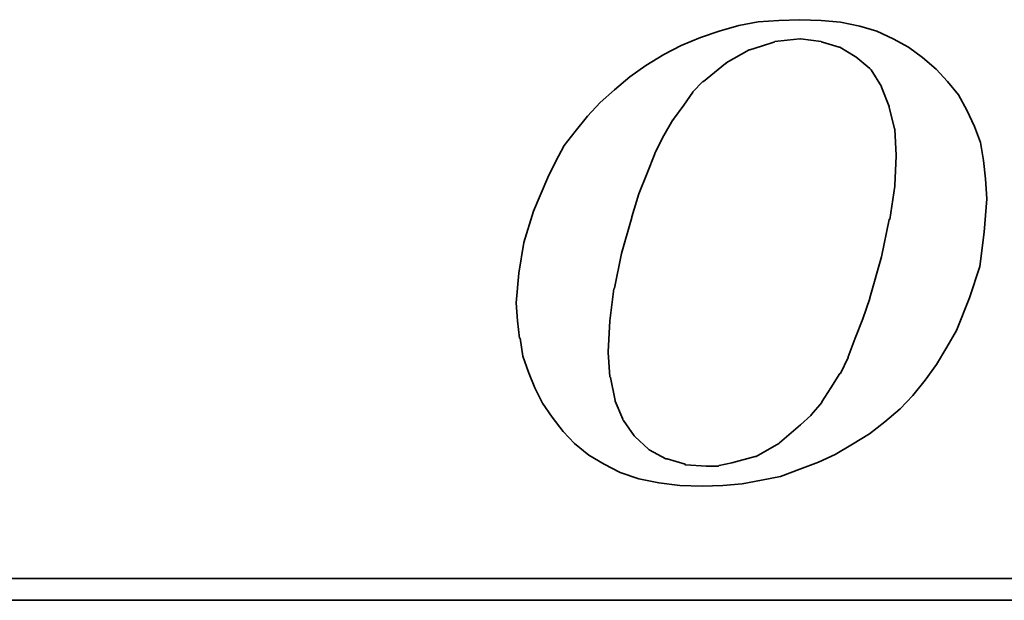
# Model space of a CAD drawing. Header units: inches. Extents: x 12 to 2432, y -431 to 237.
# Tile 32 of 48: x 240.51 to 244.86, y 159.61 to 162.18. Entities that reach past the tile are written whole.
import ezdxf

# ---------------------------------------------------------------- set-up
doc = ezdxf.new("R2010")
doc.units = ezdxf.units.IN
doc.header["$LTSCALE"] = 0.1
doc.layers.add('DIM', color=4, linetype='Continuous')
doc.layers.add('layer 1', color=7, linetype='Continuous')

# ---------------------------------------------------------------- blocks, each defined once
blk = doc.blocks.new('TBI MOTION logo(完整正式版)')
at = {"layer": 'layer 1', "color": 22, "lineweight": 35}
for points, knots in [([(-11.34375, -6.98375), (-11.34375, -6.98375), (-10.91375, -7.43875), (-10.91375, -7.43875), (-10.91375, -7.43875), (-10.91375, -7.43875), (-10.38625, -7.87125), (-10.38625, -7.87125), (-10.38625, -7.87125), (-10.38625, -7.87125), (-9.81125, -8.20375), (-9.81125, -8.20375), (-9.81125, -8.20375), (-9.81125, -8.20375), (-9.21125, -8.51875), (-9.21125, -8.51875), (-9.21125, -8.51875), (-9.21125, -8.51875), (-8.51625, -8.75875), (-8.51625, -8.75875), (-8.51625, -8.75875), (-8.51625, -8.75875), (-7.77125, -8.90375), (-7.77125, -8.90375), (-7.77125, -8.90375), (-7.77125, -8.90375), (-6.97875, -8.99875), (-6.97875, -8.99875), (-6.97875, -8.99875), (-6.97875, -8.99875), (-6.14125, -9.02375), (-6.14125, -9.02375), (-6.14125, -9.02375), (-6.14125, -9.02375), (-5.37125, -8.99875), (-5.37125, -8.99875), (-5.37125, -8.99875), (-5.37125, -8.99875), (-4.65375, -8.94875), (-4.65375, -8.94875), (-4.65375, -8.94875), (-4.65375, -8.94875), (-3.93375, -8.80625), (-3.93375, -8.80625), (-3.93375, -8.80625), (-3.93375, -8.80625), (-3.21375, -8.66375), (-3.21375, -8.66375), (-3.21375, -8.66375), (-3.21375, -8.66375), (-2.49375, -8.39875), (-2.49375, -8.39875), (-2.49375, -8.39875), (-2.49375, -8.39875), (-1.79875, -8.13375), (-1.79875, -8.13375), (-1.79875, -8.13375), (-1.79875, -8.13375), (-1.17375, -7.84375), (-1.17375, -7.84375), (-1.17375, -7.84375), (-1.17375, -7.84375), (-0.52375, -7.46375), (-0.52375, -7.46375), (-0.52375, -7.46375), (-0.52375, -7.46375), (0.10124, -7.07875), (0.10124, -7.07875), (0.10124, -7.07875), (0.10124, -7.07875), (0.67625, -6.62375), (0.67625, -6.62375), (0.67625, -6.62375), (0.67625, -6.62375), (1.24874, -6.14375), (1.24874, -6.14375), (1.24874, -6.14375), (1.24874, -6.14375), (1.72874, -5.64125), (1.72874, -5.64125), (1.72874, -5.64125), (1.72874, -5.64125), (2.18624, -5.06375), (2.18624, -5.06375), (2.18624, -5.06375), (2.18624, -5.06375), (2.61625, -4.48874), (2.61625, -4.48874), (2.61625, -4.48874), (2.61625, -4.48874), (3.00125, -3.83874), (3.00125, -3.83874), (3.00125, -3.83874), (3.00125, -3.83874), (3.36124, -3.21374), (3.36124, -3.21374), (3.36124, -3.21374), (3.36124, -3.21374), (3.84374, -1.99125), (3.84374, -1.99125), (3.84374, -1.99125), (3.84374, -1.99125), (4.22625, -0.81875), (4.22625, -0.81875), (4.22625, -0.81875), (4.22625, -0.81875), (4.39125, 0.45624), (4.39125, 0.45624), (4.39125, 0.45624), (4.39125, 0.45624), (4.48874, 1.70124), (4.48874, 1.70124), (4.48874, 1.70124), (4.48874, 1.70124), (4.43874, 2.44625), (4.43874, 2.44625), (4.43874, 2.44625), (4.43874, 2.44625), (4.36874, 3.14125), (4.36874, 3.14125), (4.36874, 3.14125), (4.36874, 3.14125), (4.25125, 3.81125), (4.25125, 3.81125), (4.25125, 3.81125), (4.25125, 3.81125), (4.03124, 4.41125), (4.03124, 4.41125), (4.03124, 4.41125), (4.03124, 4.41125), (3.74374, 5.01125), (3.74374, 5.01125), (3.74374, 5.01125), (3.74374, 5.01125), (3.43124, 5.58875), (3.43124, 5.58875), (3.43124, 5.58875), (3.43124, 5.58875), (3.02625, 6.09125), (3.02625, 6.09125), (3.02625, 6.09125), (3.02625, 6.09125), (2.59374, 6.54875), (2.59374, 6.54875), (2.59374, 6.54875), (2.59374, 6.54875), (2.09124, 6.98125), (2.09124, 6.98125), (2.09124, 6.98125), (2.09124, 6.98125), (1.56124, 7.36625), (1.56124, 7.36625), (1.56124, 7.36625), (1.56124, 7.36625), (0.98624, 7.67625), (0.98624, 7.67625), (0.98624, 7.67625), (0.98624, 7.67625), (0.38624, 7.96375), (0.38624, 7.96375), (0.38624, 7.96375), (0.38624, 7.96375), (-0.25875, 8.15625), (-0.25875, 8.15625), (-0.25875, 8.15625), (-0.25875, 8.15625), (-0.98125, 8.30125), (-0.98125, 8.30125), (-0.98125, 8.30125), (-0.98125, 8.30125), (-1.70124, 8.37125), (-1.70124, 8.37125), (-1.70124, 8.37125), (-1.70124, 8.37125), (-2.49375, 8.39624), (-2.49375, 8.39624), (-2.49375, 8.39624), (-2.49375, 8.39624), (-3.28625, 8.37125), (-3.28625, 8.37125), (-3.28625, 8.37125), (-3.28625, 8.37125), (-4.05125, 8.32125), (-4.05125, 8.32125), (-4.05125, 8.32125), (-4.05125, 8.32125), (-4.77375, 8.18125), (-4.77375, 8.18125), (-4.77375, 8.18125), (-4.77375, 8.18125), (-5.51625, 7.96375), (-5.51625, 7.96375), (-5.51625, 7.96375), (-5.51625, 7.96375), (-6.21125, 7.72625), (-6.21125, 7.72625), (-6.21125, 7.72625), (-6.21125, 7.72625), (-6.92875, 7.43625), (-6.92875, 7.43625), (-6.92875, 7.43625), (-6.92875, 7.43625), (-7.57875, 7.10125), (-7.57875, 7.10125), (-7.57875, 7.10125), (-7.57875, 7.10125), (-8.24875, 6.69125), (-8.24875, 6.69125), (-8.24875, 6.69125), (-8.24875, 6.69125), (-8.84875, 6.26125), (-8.84875, 6.26125), (-8.84875, 6.26125), (-8.84875, 6.26125), (-9.42625, 5.78125), (-9.42625, 5.78125), (-9.42625, 5.78125), (-9.42625, 5.78125), (-9.95375, 5.30125), (-9.95375, 5.30125), (-9.95375, 5.30125), (-9.95375, 5.30125), (-10.43375, 4.79624), (-10.43375, 4.79624), (-10.43375, 4.79624), (-10.43375, 4.79624), (-10.88875, 4.22125), (-10.88875, 4.22125), (-10.88875, 4.22125), (-10.88875, 4.22125), (-11.29875, 3.69375), (-11.29875, 3.69375), (-11.29875, 3.69375), (-11.29875, 3.69375), (-11.63375, 3.09125), (-11.63375, 3.09125), (-11.63375, 3.09125), (-11.63375, 3.09125), (-11.91875, 2.49625), (-11.91875, 2.49625), (-11.91875, 2.49625), (-11.91875, 2.49625), (-12.44875, 1.24625), (-12.44875, 1.24625), (-12.44875, 1.24625), (-12.44875, 1.24625), (-12.80875, 0.06874), (-12.80875, 0.06874), (-12.80875, 0.06874), (-12.80875, 0.06874), (-12.99875, -1.07875), (-12.99875, -1.07875), (-12.99875, -1.07875), (-12.99875, -1.07875), (-13.09375, -2.18375), (-13.09375, -2.18375), (-13.09375, -2.18375), (-13.09375, -2.18375), (-13.04875, -2.85375), (-13.04875, -2.85375), (-13.04875, -2.85375), (-13.04875, -2.85375), (-12.97375, -3.50375), (-12.97375, -3.50375), (-12.97375, -3.50375), (-12.97375, -3.50375), (-12.95375, -3.50375), (-12.95375, -3.50375), (-12.95375, -3.50375), (-12.95375, -3.50375), (-12.85375, -4.17375), (-12.85375, -4.17375), (-12.85375, -4.17375), (-12.85375, -4.17375), (-12.63875, -4.77624), (-12.63875, -4.77624), (-12.63875, -4.77624), (-12.63875, -4.77624), (-12.39875, -5.35125), (-12.39875, -5.35125), (-12.39875, -5.35125), (-12.39875, -5.35125), (-12.11375, -5.92875), (-12.11375, -5.92875), (-12.11375, -5.92875), (-12.11375, -5.92875), (-11.75375, -6.45375), (-11.75375, -6.45375), (-11.75375, -6.45375), (-11.75375, -6.45375), (-11.34375, -6.98375), (-11.34375, -6.98375)], [0, 0, 0, 0, 0.01369863, 0.01369863, 0.01369863, 0.01369863, 0.02739726, 0.02739726, 0.02739726, 0.02739726, 0.04109589, 0.04109589, 0.04109589, 0.04109589, 0.05479452, 0.05479452, 0.05479452, 0.05479452, 0.06849315, 0.06849315, 0.06849315, 0.06849315, 0.08219178, 0.08219178, 0.08219178, 0.08219178, 0.09589041, 0.09589041, 0.09589041, 0.09589041, 0.10958904, 0.10958904, 0.10958904, 0.10958904, 0.12328767, 0.12328767, 0.12328767, 0.12328767, 0.1369863, 0.1369863, 0.1369863, 0.1369863, 0.15068493, 0.15068493, 0.15068493, 0.15068493, 0.16438356, 0.16438356, 0.16438356, 0.16438356, 0.17808219, 0.17808219, 0.17808219, 0.17808219, 0.19178082, 0.19178082, 0.19178082, 0.19178082, 0.20547945, 0.20547945, 0.20547945, 0.20547945, 0.21917808, 0.21917808, 0.21917808, 0.21917808, 0.23287671, 0.23287671, 0.23287671, 0.23287671, 0.24657534, 0.24657534, 0.24657534, 0.24657534, 0.26027397, 0.26027397, 0.26027397, 0.26027397, 0.2739726, 0.2739726, 0.2739726, 0.2739726, 0.28767123, 0.28767123, 0.28767123, 0.28767123, 0.30136986, 0.30136986, 0.30136986, 0.30136986, 0.31506849, 0.31506849, 0.31506849, 0.31506849, 0.32876712, 0.32876712, 0.32876712, 0.32876712, 0.34246575, 0.34246575, 0.34246575, 0.34246575, 0.35616438, 0.35616438, 0.35616438, 0.35616438, 0.36986301, 0.36986301, 0.36986301, 0.36986301, 0.38356164, 0.38356164, 0.38356164, 0.38356164, 0.39726027, 0.39726027, 0.39726027, 0.39726027, 0.4109589, 0.4109589, 0.4109589, 0.4109589, 0.42465753, 0.42465753, 0.42465753, 0.42465753, 0.43835616, 0.43835616, 0.43835616, 0.43835616, 0.45205479, 0.45205479, 0.45205479, 0.45205479, 0.46575342, 0.46575342, 0.46575342, 0.46575342, 0.47945205, 0.47945205, 0.47945205, 0.47945205, 0.49315068, 0.49315068, 0.49315068, 0.49315068, 0.50684932, 0.50684932, 0.50684932, 0.50684932, 0.52054795, 0.52054795, 0.52054795, 0.52054795, 0.53424658, 0.53424658, 0.53424658, 0.53424658, 0.54794521, 0.54794521, 0.54794521, 0.54794521, 0.56164384, 0.56164384, 0.56164384, 0.56164384, 0.57534247, 0.57534247, 0.57534247, 0.57534247, 0.5890411, 0.5890411, 0.5890411, 0.5890411, 0.60273973, 0.60273973, 0.60273973, 0.60273973, 0.61643836, 0.61643836, 0.61643836, 0.61643836, 0.63013699, 0.63013699, 0.63013699, 0.63013699, 0.64383562, 0.64383562, 0.64383562, 0.64383562, 0.65753425, 0.65753425, 0.65753425, 0.65753425, 0.67123288, 0.67123288, 0.67123288, 0.67123288, 0.68493151, 0.68493151, 0.68493151, 0.68493151, 0.69863014, 0.69863014, 0.69863014, 0.69863014, 0.71232877, 0.71232877, 0.71232877, 0.71232877, 0.7260274, 0.7260274, 0.7260274, 0.7260274, 0.73972603, 0.73972603, 0.73972603, 0.73972603, 0.75342466, 0.75342466, 0.75342466, 0.75342466, 0.76712329, 0.76712329, 0.76712329, 0.76712329, 0.78082192, 0.78082192, 0.78082192, 0.78082192, 0.79452055, 0.79452055, 0.79452055, 0.79452055, 0.80821918, 0.80821918, 0.80821918, 0.80821918, 0.82191781, 0.82191781, 0.82191781, 0.82191781, 0.83561644, 0.83561644, 0.83561644, 0.83561644, 0.84931507, 0.84931507, 0.84931507, 0.84931507, 0.8630137, 0.8630137, 0.8630137, 0.8630137, 0.87671233, 0.87671233, 0.87671233, 0.87671233, 0.89041096, 0.89041096, 0.89041096, 0.89041096, 0.90410959, 0.90410959, 0.90410959, 0.90410959, 0.91780822, 0.91780822, 0.91780822, 0.91780822, 0.93150685, 0.93150685, 0.93150685, 0.93150685, 0.94520548, 0.94520548, 0.94520548, 0.94520548, 0.95890411, 0.95890411, 0.95890411, 0.95890411, 0.97260274, 0.97260274, 0.97260274, 0.97260274, 0.98630137, 0.98630137, 0.98630137, 0.98630137, 1, 1, 1, 1]), ([(-8.77875, 1.03124), (-8.77875, 1.03124), (-8.51625, 1.89625), (-8.51625, 1.89625), (-8.51625, 1.89625), (-8.51625, 1.89625), (-8.20375, 2.66375), (-8.20375, 2.66375), (-8.20375, 2.66375), (-8.20375, 2.66375), (-7.91625, 3.38125), (-7.91625, 3.38125), (-7.91625, 3.38125), (-7.91625, 3.38125), (-7.91625, 3.40624), (-7.91625, 3.40624), (-7.91625, 3.40624), (-7.91625, 3.40624), (-7.57875, 4.07624), (-7.57875, 4.07624), (-7.57875, 4.07624), (-7.57875, 4.07624), (-7.24375, 4.65125), (-7.24375, 4.65125), (-7.24375, 4.65125), (-7.24375, 4.65125), (-7.21875, 4.65125), (-7.21875, 4.65125), (-7.21875, 4.65125), (-7.21875, 4.65125), (-7.21875, 4.67624), (-7.21875, 4.67624), (-7.21875, 4.67624), (-7.21875, 4.67624), (-6.83625, 5.20375), (-6.83625, 5.20375), (-6.83625, 5.20375), (-6.83625, 5.20375), (-6.49875, 5.68625), (-6.49875, 5.68625), (-6.49875, 5.68625), (-6.49875, 5.68625), (-6.49875, 5.70625), (-6.49875, 5.70625), (-6.49875, 5.70625), (-6.49875, 5.70625), (-6.11625, 6.09125), (-6.11625, 6.09125), (-6.11625, 6.09125), (-6.11625, 6.09125), (-6.09125, 6.09125), (-6.09125, 6.09125), (-6.09125, 6.09125), (-6.09125, 6.09125), (-5.27375, 6.76625), (-5.27375, 6.76625), (-5.27375, 6.76625), (-5.27375, 6.76625), (-5.24875, 6.76625), (-5.24875, 6.76625), (-5.24875, 6.76625), (-5.24875, 6.76625), (-5.24875, 6.78625), (-5.24875, 6.78625), (-5.24875, 6.78625), (-5.24875, 6.78625), (-4.38875, 7.26624), (-4.38875, 7.26624), (-4.38875, 7.26624), (-4.38875, 7.26624), (-4.36125, 7.26624), (-4.36125, 7.26624), (-4.36125, 7.26624), (-4.36125, 7.26624), (-3.93375, 7.41125), (-3.93375, 7.41125), (-3.93375, 7.41125), (-3.93375, 7.41125), (-3.47375, 7.55625), (-3.47375, 7.55625), (-3.47375, 7.55625), (-3.47375, 7.55625), (-3.45375, 7.55625), (-3.45375, 7.55625), (-3.45375, 7.55625), (-3.45375, 7.55625), (-3.42875, 7.58124), (-3.42875, 7.58124), (-3.42875, 7.58124), (-3.42875, 7.58124), (-2.97375, 7.62625), (-2.97375, 7.62625), (-2.97375, 7.62625), (-2.97375, 7.62625), (-2.49375, 7.67625), (-2.49375, 7.67625), (-2.49375, 7.67625), (-2.49375, 7.67625), (-2.46875, 7.67625), (-2.46875, 7.67625), (-2.46875, 7.67625), (-2.46875, 7.67625), (-1.70124, 7.58124), (-1.70124, 7.58124), (-1.70124, 7.58124), (-1.70124, 7.58124), (-1.67875, 7.55625), (-1.67875, 7.55625), (-1.67875, 7.55625), (-1.67875, 7.55625), (-1.65375, 7.55625), (-1.65375, 7.55625), (-1.65375, 7.55625), (-1.65375, 7.55625), (-1.03125, 7.36625), (-1.03125, 7.36625), (-1.03125, 7.36625), (-1.03125, 7.36625), (-1.00625, 7.36625), (-1.00625, 7.36625), (-1.00625, 7.36625), (-1.00625, 7.36625), (-0.43124, 7.02624), (-0.43124, 7.02624), (-0.43124, 7.02624), (-0.43124, 7.02624), (-0.40625, 7.00624), (-0.40625, 7.00624), (-0.40625, 7.00624), (-0.40625, 7.00624), (0.12124, 6.57124), (0.12124, 6.57124), (0.12124, 6.57124), (0.12124, 6.57124), (0.14624, 6.54875), (0.14624, 6.54875), (0.14624, 6.54875), (0.14624, 6.54875), (0.17124, 6.52375), (0.17124, 6.52375), (0.17124, 6.52375), (0.17124, 6.52375), (0.55625, 5.89875), (0.55625, 5.89875), (0.55625, 5.89875), (0.55625, 5.89875), (0.55625, 5.87625), (0.55625, 5.87625), (0.55625, 5.87625), (0.55625, 5.87625), (0.84124, 5.15625), (0.84124, 5.15625), (0.84124, 5.15625), (0.84124, 5.15625), (0.84124, 5.13125), (0.84124, 5.13125), (0.84124, 5.13125), (0.84124, 5.13125), (1.03624, 4.31875), (1.03624, 4.31875), (1.03624, 4.31875), (1.03624, 4.31875), (1.05624, 4.31875), (1.05624, 4.31875), (1.05624, 4.31875), (1.05624, 4.31875), (1.05624, 4.29125), (1.05624, 4.29125), (1.05624, 4.29125), (1.05624, 4.29125), (1.10625, 3.33125), (1.10625, 3.33125), (1.10625, 3.33125), (1.10625, 3.33125), (1.10625, 3.30875), (1.10625, 3.30875), (1.10625, 3.30875), (1.10625, 3.30875), (1.05624, 2.20624), (1.05624, 2.20624), (1.05624, 2.20624), (1.05624, 2.20624), (1.05624, 2.18124), (1.05624, 2.18124), (1.05624, 2.18124), (1.05624, 2.18124), (0.86624, 0.93624), (0.86624, 0.93624), (0.86624, 0.93624), (0.86624, 0.93624), (0.84124, 0.93624), (0.84124, 0.93624), (0.84124, 0.93624), (0.84124, 0.93624), (0.55625, -0.45874), (0.55625, -0.45874), (0.55625, -0.45874), (0.55625, -0.45874), (0.12124, -1.99125), (0.12124, -1.99125), (0.12124, -1.99125), (0.12124, -1.99125), (0.12124, -2.01874), (0.12124, -2.01874), (0.12124, -2.01874), (0.12124, -2.01874), (-0.13874, -2.78375), (-0.13874, -2.78375), (-0.13874, -2.78375), (-0.13874, -2.78375), (-0.43124, -3.50375), (-0.43124, -3.50375), (-0.43124, -3.50375), (-0.43124, -3.50375), (-0.69375, -4.19875), (-0.69375, -4.19875), (-0.69375, -4.19875), (-0.69375, -4.19875), (-0.69375, -4.22375), (-0.69375, -4.22375), (-0.69375, -4.22375), (-0.69375, -4.22375), (-0.98125, -4.82374), (-0.98125, -4.82374), (-0.98125, -4.82374), (-0.98125, -4.82374), (-1.00625, -4.82374), (-1.00625, -4.82374), (-1.00625, -4.82374), (-1.00625, -4.82374), (-1.33875, -5.35125), (-1.33875, -5.35125), (-1.33875, -5.35125), (-1.33875, -5.35125), (-1.67875, -5.87875), (-1.67875, -5.87875), (-1.67875, -5.87875), (-1.67875, -5.87875), (-1.67875, -5.90375), (-1.67875, -5.90375), (-1.67875, -5.90375), (-1.67875, -5.90375), (-2.05875, -6.35875), (-2.05875, -6.35875), (-2.05875, -6.35875), (-2.05875, -6.35875), (-2.08375, -6.38375), (-2.08375, -6.38375), (-2.08375, -6.38375), (-2.08375, -6.38375), (-2.46875, -6.74375), (-2.46875, -6.74375), (-2.46875, -6.74375), (-2.46875, -6.74375), (-3.25875, -7.41625), (-3.25875, -7.41625), (-3.25875, -7.41625), (-3.25875, -7.41625), (-3.28625, -7.43875), (-3.28625, -7.43875), (-3.28625, -7.43875), (-3.28625, -7.43875), (-4.12375, -7.91875), (-4.12375, -7.91875), (-4.12375, -7.91875), (-4.12375, -7.91875), (-4.14875, -7.91875), (-4.14875, -7.91875), (-4.14875, -7.91875), (-4.14875, -7.91875), (-4.17125, -7.91875), (-4.17125, -7.91875), (-4.17125, -7.91875), (-4.17125, -7.91875), (-5.03375, -8.15875), (-5.03375, -8.15875), (-5.03375, -8.15875), (-5.03375, -8.15875), (-5.51625, -8.25625), (-5.51625, -8.25625), (-5.51625, -8.25625), (-5.51625, -8.25625), (-5.54125, -8.27875), (-5.54125, -8.27875), (-5.54125, -8.27875), (-5.54125, -8.27875), (-5.56375, -8.27875), (-5.56375, -8.27875), (-5.56375, -8.27875), (-5.56375, -8.27875), (-5.99625, -8.27875), (-5.99625, -8.27875), (-5.99625, -8.27875), (-5.99625, -8.27875), (-6.76375, -8.23125), (-6.76375, -8.23125), (-6.76375, -8.23125), (-6.76375, -8.23125), (-6.78875, -8.23125), (-6.78875, -8.23125), (-6.78875, -8.23125), (-6.78875, -8.23125), (-6.78875, -8.20375), (-6.78875, -8.20375), (-6.78875, -8.20375), (-6.78875, -8.20375), (-7.45875, -8.01375), (-7.45875, -8.01375), (-7.45875, -8.01375), (-7.45875, -8.01375), (-7.48375, -8.01375), (-7.48375, -8.01375), (-7.48375, -8.01375), (-7.48375, -8.01375), (-7.50875, -8.01375), (-7.50875, -8.01375), (-7.50875, -8.01375), (-7.50875, -8.01375), (-8.13125, -7.67875), (-8.13125, -7.67875), (-8.13125, -7.67875), (-8.13125, -7.67875), (-8.15625, -7.65375), (-8.15625, -7.65375), (-8.15625, -7.65375), (-8.15625, -7.65375), (-8.65875, -7.17375), (-8.65875, -7.17375), (-8.65875, -7.17375), (-8.65875, -7.17375), (-8.68375, -7.14875), (-8.68375, -7.14875), (-8.68375, -7.14875), (-8.68375, -7.14875), (-9.08875, -6.57375), (-9.08875, -6.57375), (-9.08875, -6.57375), (-9.08875, -6.57375), (-9.11375, -6.54875), (-9.11375, -6.54875), (-9.11375, -6.54875), (-9.11375, -6.54875), (-9.11375, -6.52875), (-9.11375, -6.52875), (-9.11375, -6.52875), (-9.11375, -6.52875), (-9.40375, -5.85375), (-9.40375, -5.85375), (-9.40375, -5.85375), (-9.40375, -5.85375), (-9.40375, -5.82875), (-9.40375, -5.82875), (-9.40375, -5.82875), (-9.40375, -5.82875), (-9.56875, -4.96875), (-9.56875, -4.96875), (-9.56875, -4.96875), (-9.56875, -4.96875), (-9.59375, -4.94375), (-9.59375, -4.94375), (-9.59375, -4.94375), (-9.59375, -4.94375), (-9.66375, -4.03375), (-9.66375, -4.03375), (-9.66375, -4.03375), (-9.66375, -4.03375), (-9.66375, -4.00875), (-9.66375, -4.00875), (-9.66375, -4.00875), (-9.66375, -4.00875), (-9.59375, -2.85375), (-9.59375, -2.85375), (-9.59375, -2.85375), (-9.59375, -2.85375), (-9.45125, -1.65875), (-9.45125, -1.65875), (-9.45125, -1.65875), (-9.45125, -1.65875), (-9.42625, -1.63375), (-9.42625, -1.63375), (-9.42625, -1.63375), (-9.42625, -1.63375), (-9.16125, -0.33875), (-9.16125, -0.33875), (-9.16125, -0.33875), (-9.16125, -0.33875), (-8.77875, 1.00624), (-8.77875, 1.00624), (-8.77875, 1.00624), (-8.77875, 1.00624), (-8.77875, 1.03124), (-8.77875, 1.03124)], [0, 0, 0, 0, 0.01020408, 0.01020408, 0.01020408, 0.01020408, 0.02040816, 0.02040816, 0.02040816, 0.02040816, 0.03061224, 0.03061224, 0.03061224, 0.03061224, 0.04081633, 0.04081633, 0.04081633, 0.04081633, 0.05102041, 0.05102041, 0.05102041, 0.05102041, 0.06122449, 0.06122449, 0.06122449, 0.06122449, 0.07142857, 0.07142857, 0.07142857, 0.07142857, 0.08163265, 0.08163265, 0.08163265, 0.08163265, 0.09183673, 0.09183673, 0.09183673, 0.09183673, 0.10204082, 0.10204082, 0.10204082, 0.10204082, 0.1122449, 0.1122449, 0.1122449, 0.1122449, 0.12244898, 0.12244898, 0.12244898, 0.12244898, 0.13265306, 0.13265306, 0.13265306, 0.13265306, 0.14285714, 0.14285714, 0.14285714, 0.14285714, 0.15306122, 0.15306122, 0.15306122, 0.15306122, 0.16326531, 0.16326531, 0.16326531, 0.16326531, 0.17346939, 0.17346939, 0.17346939, 0.17346939, 0.18367347, 0.18367347, 0.18367347, 0.18367347, 0.19387755, 0.19387755, 0.19387755, 0.19387755, 0.20408163, 0.20408163, 0.20408163, 0.20408163, 0.21428571, 0.21428571, 0.21428571, 0.21428571, 0.2244898, 0.2244898, 0.2244898, 0.2244898, 0.23469388, 0.23469388, 0.23469388, 0.23469388, 0.24489796, 0.24489796, 0.24489796, 0.24489796, 0.25510204, 0.25510204, 0.25510204, 0.25510204, 0.26530612, 0.26530612, 0.26530612, 0.26530612, 0.2755102, 0.2755102, 0.2755102, 0.2755102, 0.28571429, 0.28571429, 0.28571429, 0.28571429, 0.29591837, 0.29591837, 0.29591837, 0.29591837, 0.30612245, 0.30612245, 0.30612245, 0.30612245, 0.31632653, 0.31632653, 0.31632653, 0.31632653, 0.32653061, 0.32653061, 0.32653061, 0.32653061, 0.33673469, 0.33673469, 0.33673469, 0.33673469, 0.34693878, 0.34693878, 0.34693878, 0.34693878, 0.35714286, 0.35714286, 0.35714286, 0.35714286, 0.36734694, 0.36734694, 0.36734694, 0.36734694, 0.37755102, 0.37755102, 0.37755102, 0.37755102, 0.3877551, 0.3877551, 0.3877551, 0.3877551, 0.39795918, 0.39795918, 0.39795918, 0.39795918, 0.40816327, 0.40816327, 0.40816327, 0.40816327, 0.41836735, 0.41836735, 0.41836735, 0.41836735, 0.42857143, 0.42857143, 0.42857143, 0.42857143, 0.43877551, 0.43877551, 0.43877551, 0.43877551, 0.44897959, 0.44897959, 0.44897959, 0.44897959, 0.45918367, 0.45918367, 0.45918367, 0.45918367, 0.46938776, 0.46938776, 0.46938776, 0.46938776, 0.47959184, 0.47959184, 0.47959184, 0.47959184, 0.48979592, 0.48979592, 0.48979592, 0.48979592, 0.5, 0.5, 0.5, 0.5, 0.51020408, 0.51020408, 0.51020408, 0.51020408, 0.52040816, 0.52040816, 0.52040816, 0.52040816, 0.53061224, 0.53061224, 0.53061224, 0.53061224, 0.54081633, 0.54081633, 0.54081633, 0.54081633, 0.55102041, 0.55102041, 0.55102041, 0.55102041, 0.56122449, 0.56122449, 0.56122449, 0.56122449, 0.57142857, 0.57142857, 0.57142857, 0.57142857, 0.58163265, 0.58163265, 0.58163265, 0.58163265, 0.59183673, 0.59183673, 0.59183673, 0.59183673, 0.60204082, 0.60204082, 0.60204082, 0.60204082, 0.6122449, 0.6122449, 0.6122449, 0.6122449, 0.62244898, 0.62244898, 0.62244898, 0.62244898, 0.63265306, 0.63265306, 0.63265306, 0.63265306, 0.64285714, 0.64285714, 0.64285714, 0.64285714, 0.65306122, 0.65306122, 0.65306122, 0.65306122, 0.66326531, 0.66326531, 0.66326531, 0.66326531, 0.67346939, 0.67346939, 0.67346939, 0.67346939, 0.68367347, 0.68367347, 0.68367347, 0.68367347, 0.69387755, 0.69387755, 0.69387755, 0.69387755, 0.70408163, 0.70408163, 0.70408163, 0.70408163, 0.71428571, 0.71428571, 0.71428571, 0.71428571, 0.7244898, 0.7244898, 0.7244898, 0.7244898, 0.73469388, 0.73469388, 0.73469388, 0.73469388, 0.74489796, 0.74489796, 0.74489796, 0.74489796, 0.75510204, 0.75510204, 0.75510204, 0.75510204, 0.76530612, 0.76530612, 0.76530612, 0.76530612, 0.7755102, 0.7755102, 0.7755102, 0.7755102, 0.78571429, 0.78571429, 0.78571429, 0.78571429, 0.79591837, 0.79591837, 0.79591837, 0.79591837, 0.80612245, 0.80612245, 0.80612245, 0.80612245, 0.81632653, 0.81632653, 0.81632653, 0.81632653, 0.82653061, 0.82653061, 0.82653061, 0.82653061, 0.83673469, 0.83673469, 0.83673469, 0.83673469, 0.84693878, 0.84693878, 0.84693878, 0.84693878, 0.85714286, 0.85714286, 0.85714286, 0.85714286, 0.86734694, 0.86734694, 0.86734694, 0.86734694, 0.87755102, 0.87755102, 0.87755102, 0.87755102, 0.8877551, 0.8877551, 0.8877551, 0.8877551, 0.89795918, 0.89795918, 0.89795918, 0.89795918, 0.90816327, 0.90816327, 0.90816327, 0.90816327, 0.91836735, 0.91836735, 0.91836735, 0.91836735, 0.92857143, 0.92857143, 0.92857143, 0.92857143, 0.93877551, 0.93877551, 0.93877551, 0.93877551, 0.94897959, 0.94897959, 0.94897959, 0.94897959, 0.95918367, 0.95918367, 0.95918367, 0.95918367, 0.96938776, 0.96938776, 0.96938776, 0.96938776, 0.97959184, 0.97959184, 0.97959184, 0.97959184, 0.98979592, 0.98979592, 0.98979592, 0.98979592, 1, 1, 1, 1]), ([(75.90875, -9.47875), (75.90875, -9.47875), (75.90875, -12.28625), (75.90875, -12.28625), (75.90875, -12.28625), (75.90875, -12.28625), (75.90875, -12.47875), (75.90875, -12.47875), (75.90875, -12.47875), (75.90875, -12.47875), (75.71625, -12.47875), (75.71625, -12.47875), (75.71625, -12.47875), (75.71625, -12.47875), (-88.32875, -12.47875), (-88.32875, -12.47875), (-88.32875, -12.47875), (-88.32875, -12.47875), (-88.32875, -13.29375), (-88.32875, -13.29375), (-88.32875, -13.29375), (-88.32875, -13.29375), (82.89125, -13.29375), (82.89125, -13.29375), (82.89125, -13.29375), (82.89125, -13.29375), (75.90875, -9.47875), (75.90875, -9.47875)], [0, 0, 0, 0, 0.14285714, 0.14285714, 0.14285714, 0.14285714, 0.28571429, 0.28571429, 0.28571429, 0.28571429, 0.42857143, 0.42857143, 0.42857143, 0.42857143, 0.57142857, 0.57142857, 0.57142857, 0.57142857, 0.71428571, 0.71428571, 0.71428571, 0.71428571, 0.85714286, 0.85714286, 0.85714286, 0.85714286, 1, 1, 1, 1])]:
    blk.add_open_spline(points, degree=3, knots=knots, dxfattribs=at)

msp = doc.modelspace()

# ---------------------------------------------------------------- block references
at = {"layer": 'DIM', "color": 7, "xscale": 0.1182449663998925, "yscale": 0.1182449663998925, "zscale": 0.1182449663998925}
msp.add_blockref('TBI MOTION logo(完整正式版)', (244.2563, 161.1838), dxfattribs=at)

doc.saveas('drawing.dxf')
